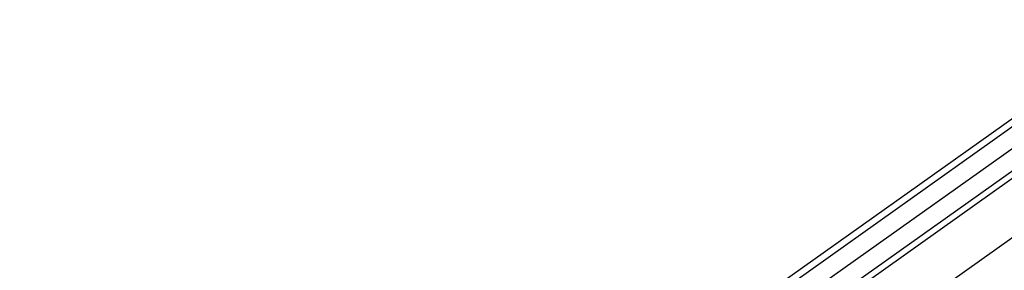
# Model space of a CAD drawing. Header units: millimetres. Extents: x 6 to 414, y 7 to 290.
# Tile 243 of 256: x 170.645 to 174.456, y 151.652 to 152.619. Entities that reach past the tile are written whole.
import ezdxf

# ---------------------------------------------------------------- set-up
doc = ezdxf.new("R2010")
doc.units = ezdxf.units.MM
doc.header["$LTSCALE"] = 23.1
doc.layers.add('_47233', color=7, linetype='CONTINUOUS')
doc.layers.add('_60383', color=7, linetype='CONTINUOUS')

msp = doc.modelspace()

# ---------------------------------------------------------------- linework, layer by layer
at = {"layer": '_47233', "color": 7, "linetype": 'Continuous'}
msp.add_line((169.5944, 148.309), (175.2315, 152.3071), dxfattribs=at)
at = {"layer": '_60383', "color": 7, "linetype": 'Continuous'}
for p, q in [((162.6955, 143.8758), (175.0123, 152.6115)), ((162.7512, 143.8838), (175.068, 152.6195)), ((174.976, 152.4689), (163.16, 144.0884)), ((163.2268, 144.0504), (175.0429, 152.4309)), ((163.2491, 144.0378), (175.0652, 152.4183))]:
    msp.add_line(p, q, dxfattribs=at)

doc.saveas('drawing.dxf')
